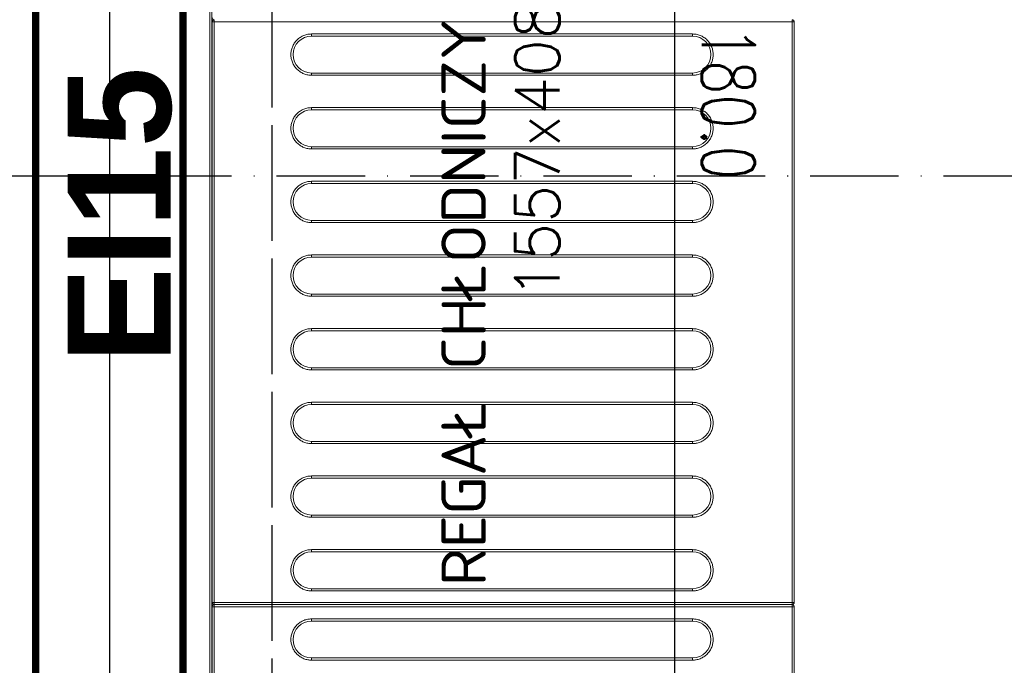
# Model space of a CAD drawing. Header units: metres. Extents: x 5541655 to 5610276, y 5589641 to 5627879.
# Tile 34 of 69: x 5604864 to 5604997, y 5625425 to 5625512. Entities that reach past the tile are written whole.
import ezdxf

# ---------------------------------------------------------------- set-up
doc = ezdxf.new("R2010")
doc.units = ezdxf.units.M
doc.header["$MEASUREMENT"] = 0
doc.linetypes.add('ACAD_ISO10W100', pattern=[18, 12, -3, 0, -3])
doc.layers.get('0').update_dxf_attribs({"linetype": 'CONTINUOUS', "lineweight": 18})
doc.layers.get('Defpoints').update_dxf_attribs({"linetype": 'CONTINUOUS'})
doc.layers.add('2D- Siatka Modularna', color=7, linetype='ACAD_ISO10W100')
doc.layers.add('Komory', color=132, linetype='CONTINUOUS')
doc.layers.add('Regały', color=7, linetype='CONTINUOUS', true_color=0x00f000)
doc.styles.add('Arch-Dim', font='romans.shx', dxfattribs={"width": 0.75})
doc.styles.add('GENERATED_STYLE_2', font='arial.ttf')
doc.styles.add('RomanS', font='romans.shx')
doc.linetypes.add('BATTING', pattern='A,0.0001,-0.1,[134,ltypeshp.shx,S=0.1,R=0,X=-0.1,Y=0],-0.2,[134,ltypeshp.shx,S=0.1,R=180,X=0.1,Y=0],-0.1', length=0.4001)
doc.dimstyles.new('Standard 50', dxfattribs={"dimscale": 20, "dimtxt": 0.18, "dimasz": 0.18, "dimexe": 0.18, "dimexo": 0.0625, "dimgap": 0.09, "dimtad": 1, "dimdec": 1, "dimzin": 0, "dimdsep": 46, "dimtxsty": 'Arch-Dim', "dimcen": 0.09, "dimclrd": 2, "dimclre": 2, "dimclrt": 1, "dimadec": 0, "dimazin": 0, "dimtfac": 1, "dimtdec": 1, "dimtofl": 0, "dimtmove": 0, "dimatfit": 3, "dimfxl": 1, "dimtolj": 1, "dimtzin": 0, "dimarcsym": 0})

# ---------------------------------------------------------------- blocks, each defined once
blk = doc.blocks.new('*D506')
at = {"color": 2, "lineweight": -2}
for p, q in [((0, 1.25), (0, 46.971)), ((180, 1.25), (180, 46.971)), ((176.4, 43.371), (3.6, 43.371))]:
    blk.add_line(p, q, dxfattribs=at)
at = {"color": 2}
for points in [[(3.6, 43.971), (3.6, 42.771), (0, 43.371)], [(176.4, 42.771), (176.4, 43.971), (180, 43.371)]]:
    blk.add_solid(points, dxfattribs=at)
at = {"layer": 'Defpoints', "color": 0}
for p in [(0, 43.371), (0, 0), (180, 0)]:
    blk.add_point(p, dxfattribs=at)
at = {"color": 1, "insert": (90, 46.994), "char_height": 3.6, "attachment_point": 5, "style": 'Arch-Dim'}
blk.add_mtext('\\A1;180.0', dxfattribs=at)
blk = doc.blocks.new('*U243')
at = {"lineweight": 15}
for p, q in [((42.983, -0.835), (3.583, -0.835)), ((42.983, -0.985), (3.583, -0.985)), ((4.383, -0.675), (151.283, -0.675)), ((4.383, -0.825), (151.283, -0.825)), ((42.983, -0.835), (42.983, -0.879)), ((42.983, -0.879), (42.983, -0.985)), ((42.983, -40.185), (42.983, -0.985)), ((43.133, -0.985), (42.983, -0.985)), ((43.133, -40.185), (43.133, -0.985)), ((43.283, -0.985), (43.133, -0.985)), ((43.283, -0.879), (43.283, -0.835)), ((82.683, -0.835), (43.283, -0.835)), ((43.283, -0.985), (43.283, -0.879)), ((43.283, -0.985), (43.283, -40.185)), ((82.683, -0.985), (43.283, -0.985)), ((82.683, -0.835), (82.683, -0.879)), ((82.683, -0.879), (82.683, -0.985)), ((82.683, -40.185), (82.683, -0.985)), ((82.833, -0.985), (82.683, -0.985)), ((3.583, -40.185), (42.983, -40.185)), ((3.583, -40.335), (42.983, -40.335)), ((42.983, -40.185), (43.133, -40.185)), ((42.983, -40.332), (42.983, -40.185)), ((42.983, -40.335), (42.983, -40.332)), ((43.133, -40.185), (43.283, -40.185)), ((43.283, -40.185), (82.683, -40.185)), ((43.283, -40.185), (43.283, -40.332)), ((43.283, -40.332), (43.283, -40.335)), ((43.283, -40.335), (82.683, -40.335)), ((82.683, -40.185), (82.833, -40.185)), ((82.683, -40.332), (82.683, -40.185)), ((82.683, -40.335), (82.683, -40.332))]:
    blk.add_line(p, q, dxfattribs=at)
at = {"color": 253, "lineweight": 15, "true_color": 0xa6a6a6}
for p, q in [((39.363, -33.435), (39.363, -7.585)), ((39.363, -7.585), (39.513, -7.585)), ((39.513, -33.435), (39.513, -7.585)), ((42.013, -7.585), (42.013, -33.435)), ((42.163, -7.585), (42.013, -7.585)), ((42.163, -7.585), (42.163, -33.435)), ((44.063, -33.435), (44.063, -7.585)), ((44.063, -7.585), (44.213, -7.585)), ((44.213, -33.435), (44.213, -7.585)), ((46.713, -7.585), (46.713, -33.435)), ((46.863, -7.585), (46.713, -7.585)), ((46.863, -7.585), (46.863, -33.435)), ((49.063, -33.435), (49.063, -7.585)), ((49.063, -7.585), (49.213, -7.585)), ((49.213, -33.435), (49.213, -7.585)), ((51.713, -7.585), (51.713, -33.435)), ((51.863, -7.585), (51.713, -7.585)), ((51.863, -7.585), (51.863, -33.435)), ((54.063, -33.435), (54.063, -7.585)), ((54.063, -7.585), (54.213, -7.585)), ((54.213, -33.435), (54.213, -7.585)), ((56.713, -7.585), (56.713, -33.435)), ((56.863, -7.585), (56.713, -7.585)), ((56.863, -7.585), (56.863, -33.435)), ((59.063, -33.435), (59.063, -7.585)), ((59.063, -7.585), (59.213, -7.585)), ((59.213, -33.435), (59.213, -7.585)), ((61.713, -7.585), (61.713, -33.435)), ((61.863, -7.585), (61.713, -7.585)), ((61.863, -7.585), (61.863, -33.435)), ((64.063, -33.435), (64.063, -7.585)), ((64.063, -7.585), (64.213, -7.585)), ((64.213, -33.435), (64.213, -7.585)), ((66.713, -7.585), (66.713, -33.435)), ((66.863, -7.585), (66.713, -7.585)), ((66.863, -7.585), (66.863, -33.435)), ((69.063, -33.435), (69.063, -7.585)), ((69.063, -7.585), (69.213, -7.585)), ((69.213, -33.435), (69.213, -7.585)), ((71.713, -7.585), (71.713, -33.435)), ((71.863, -7.585), (71.713, -7.585)), ((71.863, -7.585), (71.863, -33.435)), ((74.063, -33.435), (74.063, -7.585)), ((74.063, -7.585), (74.213, -7.585)), ((74.213, -33.435), (74.213, -7.585)), ((76.713, -7.585), (76.713, -33.435)), ((76.863, -7.585), (76.713, -7.585)), ((76.863, -7.585), (76.863, -33.435)), ((79.063, -33.435), (79.063, -7.585)), ((79.063, -7.585), (79.213, -7.585)), ((79.213, -33.435), (79.213, -7.585)), ((81.713, -7.585), (81.713, -33.435)), ((81.863, -7.585), (81.713, -7.585)), ((81.863, -7.585), (81.863, -33.435)), ((39.513, -33.435), (39.363, -33.435)), ((42.163, -33.435), (42.013, -33.435)), ((44.213, -33.435), (44.063, -33.435)), ((46.863, -33.435), (46.713, -33.435)), ((49.213, -33.435), (49.063, -33.435)), ((51.863, -33.435), (51.713, -33.435)), ((54.213, -33.435), (54.063, -33.435)), ((56.863, -33.435), (56.713, -33.435)), ((59.213, -33.435), (59.063, -33.435)), ((61.863, -33.435), (61.713, -33.435)), ((64.213, -33.435), (64.063, -33.435)), ((66.863, -33.435), (66.713, -33.435)), ((69.213, -33.435), (69.063, -33.435)), ((71.863, -33.435), (71.713, -33.435)), ((74.213, -33.435), (74.063, -33.435)), ((76.863, -33.435), (76.713, -33.435)), ((79.213, -33.435), (79.063, -33.435)), ((81.863, -33.435), (81.713, -33.435))]:
    blk.add_line(p, q, dxfattribs=at)
at = {"lineweight": 15}
for centre, start, end in [((42.983, -0.985), 0, 90), ((43.283, -0.985), 90, 180), ((82.683, -0.985), 0, 90), ((82.983, -0.985), 90, 180)]:
    blk.add_arc(centre, 0.15, start, end, dxfattribs=at)
at = {"color": 253, "lineweight": 15, "true_color": 0xa6a6a6}
for centre, start, end in [((40.763, -7.585), 0, 180), ((45.463, -7.585), 0, 180), ((50.463, -7.585), 0, 180), ((55.463, -7.585), 0, 180), ((60.463, -7.585), 0, 180), ((65.463, -7.585), 0, 180), ((70.463, -7.585), 0, 180), ((75.463, -7.585), 0, 180), ((80.463, -7.585), 0, 180), ((40.763, -33.435), 180, 0), ((45.463, -33.435), 180, 0), ((50.463, -33.435), 180, 0), ((55.463, -33.435), 180, 0), ((60.463, -33.435), 180, 0), ((65.463, -33.435), 180, 0), ((70.463, -33.435), 180, 0), ((75.463, -33.435), 180, 0), ((80.463, -33.435), 180, 0)]:
    blk.add_arc(centre, 1.25, start, end, dxfattribs=at)
for points, knots in [([(39.363, -7.585), (39.368, -7.5), (39.377, -7.324), (39.455, -7.063), (39.584, -6.812), (39.766, -6.588), (39.99, -6.406), (40.241, -6.276), (40.502, -6.201), (40.763, -6.177), (41.024, -6.201), (41.285, -6.276), (41.536, -6.406), (41.76, -6.588), (41.942, -6.812), (42.071, -7.063), (42.149, -7.324), (42.159, -7.5), (42.163, -7.585)], [0, 0, 0, 0, 0.058258, 0.120006, 0.18432, 0.25, 0.315679, 0.379994, 0.441742, 0.5, 0.558258, 0.620006, 0.684321, 0.75, 0.81568, 0.879994, 0.941742, 1, 1, 1, 1]), ([(44.063, -7.585), (44.068, -7.5), (44.077, -7.324), (44.155, -7.063), (44.284, -6.812), (44.466, -6.588), (44.69, -6.406), (44.941, -6.276), (45.202, -6.201), (45.463, -6.177), (45.724, -6.201), (45.985, -6.276), (46.236, -6.406), (46.46, -6.588), (46.642, -6.812), (46.771, -7.063), (46.849, -7.324), (46.859, -7.5), (46.863, -7.585)], [0, 0, 0, 0, 0.058258, 0.120006, 0.18432, 0.25, 0.31568, 0.379994, 0.441742, 0.5, 0.558258, 0.620006, 0.68432, 0.75, 0.81568, 0.879994, 0.941742, 1, 1, 1, 1]), ([(49.063, -7.585), (49.068, -7.5), (49.077, -7.324), (49.155, -7.063), (49.284, -6.812), (49.466, -6.588), (49.69, -6.406), (49.941, -6.276), (50.202, -6.201), (50.463, -6.177), (50.724, -6.201), (50.985, -6.276), (51.236, -6.406), (51.46, -6.588), (51.642, -6.812), (51.771, -7.063), (51.849, -7.324), (51.859, -7.5), (51.863, -7.585)], [0, 0, 0, 0, 0.058258, 0.120006, 0.18432, 0.25, 0.315679, 0.379995, 0.441742, 0.5, 0.558258, 0.620005, 0.684321, 0.75, 0.81568, 0.879994, 0.941742, 1, 1, 1, 1]), ([(54.063, -7.585), (54.068, -7.5), (54.077, -7.324), (54.155, -7.063), (54.284, -6.812), (54.466, -6.588), (54.69, -6.406), (54.941, -6.276), (55.202, -6.201), (55.463, -6.177), (55.724, -6.201), (55.985, -6.276), (56.236, -6.406), (56.46, -6.588), (56.642, -6.812), (56.771, -7.063), (56.849, -7.324), (56.859, -7.5), (56.863, -7.585)], [0, 0, 0, 0, 0.058258, 0.120006, 0.18432, 0.25, 0.31568, 0.379994, 0.441742, 0.5, 0.558258, 0.620006, 0.68432, 0.75, 0.81568, 0.879994, 0.941742, 1, 1, 1, 1]), ([(59.063, -7.585), (59.068, -7.5), (59.077, -7.324), (59.155, -7.063), (59.284, -6.812), (59.466, -6.588), (59.69, -6.406), (59.941, -6.276), (60.202, -6.201), (60.463, -6.177), (60.724, -6.201), (60.985, -6.276), (61.236, -6.406), (61.46, -6.588), (61.642, -6.812), (61.771, -7.063), (61.849, -7.324), (61.859, -7.5), (61.863, -7.585)], [0, 0, 0, 0, 0.058258, 0.120006, 0.18432, 0.25, 0.315679, 0.379995, 0.441742, 0.5, 0.558258, 0.620006, 0.684321, 0.75, 0.81568, 0.879994, 0.941742, 1, 1, 1, 1]), ([(64.063, -7.585), (64.068, -7.5), (64.077, -7.324), (64.155, -7.063), (64.284, -6.812), (64.466, -6.588), (64.69, -6.406), (64.941, -6.276), (65.202, -6.201), (65.463, -6.177), (65.724, -6.201), (65.985, -6.276), (66.236, -6.406), (66.46, -6.588), (66.642, -6.812), (66.771, -7.063), (66.849, -7.324), (66.859, -7.5), (66.863, -7.585)], [0, 0, 0, 0, 0.058258, 0.120006, 0.18432, 0.25, 0.315679, 0.379995, 0.441741, 0.5, 0.558258, 0.620006, 0.68432, 0.75, 0.81568, 0.879994, 0.941742, 1, 1, 1, 1]), ([(69.063, -7.585), (69.068, -7.5), (69.077, -7.324), (69.155, -7.063), (69.284, -6.812), (69.466, -6.588), (69.69, -6.406), (69.941, -6.276), (70.202, -6.201), (70.463, -6.177), (70.724, -6.201), (70.985, -6.276), (71.236, -6.406), (71.46, -6.588), (71.642, -6.812), (71.771, -7.063), (71.849, -7.324), (71.859, -7.5), (71.863, -7.585)], [0, 0, 0, 0, 0.058258, 0.120006, 0.184321, 0.25, 0.31568, 0.379994, 0.441742, 0.5, 0.558259, 0.620005, 0.68432, 0.75, 0.815679, 0.879994, 0.941742, 1, 1, 1, 1]), ([(74.063, -7.585), (74.068, -7.5), (74.077, -7.324), (74.155, -7.063), (74.284, -6.812), (74.466, -6.588), (74.69, -6.406), (74.941, -6.276), (75.202, -6.201), (75.463, -6.177), (75.724, -6.201), (75.985, -6.276), (76.236, -6.406), (76.46, -6.588), (76.642, -6.812), (76.771, -7.063), (76.849, -7.324), (76.859, -7.5), (76.863, -7.585)], [0, 0, 0, 0, 0.058258, 0.120006, 0.18432, 0.25, 0.31568, 0.379994, 0.441742, 0.5, 0.558257, 0.620005, 0.684321, 0.75, 0.81568, 0.879994, 0.941742, 1, 1, 1, 1]), ([(79.063, -7.585), (79.068, -7.5), (79.077, -7.324), (79.155, -7.063), (79.284, -6.812), (79.466, -6.588), (79.69, -6.406), (79.941, -6.276), (80.202, -6.201), (80.463, -6.177), (80.724, -6.201), (80.985, -6.276), (81.236, -6.406), (81.46, -6.588), (81.642, -6.812), (81.771, -7.063), (81.849, -7.324), (81.859, -7.5), (81.863, -7.585)], [0, 0, 0, 0, 0.058258, 0.120006, 0.18432, 0.25, 0.315679, 0.379994, 0.441742, 0.500001, 0.558258, 0.620006, 0.684321, 0.75, 0.81568, 0.879994, 0.941742, 1, 1, 1, 1]), ([(42.163, -33.435), (42.159, -33.52), (42.149, -33.696), (42.071, -33.957), (41.942, -34.208), (41.76, -34.432), (41.536, -34.614), (41.285, -34.744), (41.024, -34.819), (40.763, -34.843), (40.502, -34.819), (40.241, -34.744), (39.99, -34.614), (39.766, -34.432), (39.584, -34.208), (39.455, -33.957), (39.377, -33.696), (39.368, -33.52), (39.363, -33.435)], [0, 0, 0, 0, 0.058258, 0.120006, 0.18432, 0.25, 0.31568, 0.379994, 0.441742, 0.5, 0.558258, 0.620006, 0.684321, 0.75, 0.81568, 0.879995, 0.941742, 1, 1, 1, 1]), ([(46.863, -33.435), (46.859, -33.52), (46.849, -33.696), (46.771, -33.957), (46.642, -34.208), (46.46, -34.432), (46.236, -34.614), (45.985, -34.744), (45.724, -34.819), (45.463, -34.843), (45.202, -34.819), (44.941, -34.744), (44.69, -34.614), (44.466, -34.432), (44.284, -34.208), (44.155, -33.957), (44.077, -33.696), (44.068, -33.52), (44.063, -33.435)], [0, 0, 0, 0, 0.058258, 0.1200056, 0.1843202, 0.2499998, 0.3156797, 0.3799942, 0.4417421, 0.4999999, 0.5582577, 0.6200057, 0.6843201, 0.75, 0.8156797, 0.8799943, 0.9417421, 1, 1, 1, 1]), ([(51.863, -33.435), (51.859, -33.52), (51.849, -33.696), (51.771, -33.957), (51.642, -34.208), (51.46, -34.432), (51.236, -34.614), (50.985, -34.744), (50.724, -34.819), (50.463, -34.843), (50.202, -34.819), (49.941, -34.744), (49.69, -34.614), (49.466, -34.432), (49.284, -34.208), (49.155, -33.957), (49.077, -33.696), (49.068, -33.52), (49.063, -33.435)], [0, 0, 0, 0, 0.058258, 0.120006, 0.18432, 0.25, 0.31568, 0.379995, 0.441742, 0.5, 0.558258, 0.620005, 0.68432, 0.75, 0.81568, 0.879994, 0.941742, 1, 1, 1, 1]), ([(56.863, -33.435), (56.859, -33.52), (56.849, -33.696), (56.771, -33.957), (56.642, -34.208), (56.46, -34.432), (56.236, -34.614), (55.985, -34.744), (55.724, -34.819), (55.463, -34.843), (55.202, -34.819), (54.941, -34.744), (54.69, -34.614), (54.466, -34.432), (54.284, -34.208), (54.155, -33.957), (54.077, -33.696), (54.068, -33.52), (54.063, -33.435)], [0, 0, 0, 0, 0.0582579, 0.1200057, 0.1843203, 0.25, 0.3156799, 0.3799943, 0.4417423, 0.5000001, 0.5582579, 0.6200058, 0.6843203, 0.7500002, 0.8156798, 0.8799944, 0.941742, 1, 1, 1, 1]), ([(61.863, -33.435), (61.859, -33.52), (61.849, -33.696), (61.771, -33.957), (61.642, -34.208), (61.46, -34.432), (61.236, -34.614), (60.985, -34.744), (60.724, -34.819), (60.463, -34.843), (60.202, -34.819), (59.941, -34.744), (59.69, -34.614), (59.466, -34.432), (59.284, -34.208), (59.155, -33.957), (59.077, -33.696), (59.068, -33.52), (59.063, -33.435)], [0, 0, 0, 0, 0.058258, 0.120005, 0.18432, 0.25, 0.31568, 0.379994, 0.441742, 0.5, 0.558258, 0.620005, 0.684321, 0.75, 0.81568, 0.879995, 0.941742, 1, 1, 1, 1]), ([(66.863, -33.435), (66.859, -33.52), (66.849, -33.696), (66.771, -33.957), (66.642, -34.208), (66.46, -34.432), (66.236, -34.614), (65.985, -34.744), (65.724, -34.819), (65.463, -34.843), (65.202, -34.819), (64.941, -34.744), (64.69, -34.614), (64.466, -34.432), (64.284, -34.208), (64.155, -33.957), (64.077, -33.696), (64.068, -33.52), (64.063, -33.435)], [0, 0, 0, 0, 0.058258, 0.120005, 0.18432, 0.25, 0.31568, 0.379994, 0.441742, 0.5, 0.558259, 0.620005, 0.68432, 0.75, 0.81568, 0.879994, 0.941742, 1, 1, 1, 1]), ([(71.863, -33.435), (71.859, -33.52), (71.849, -33.696), (71.771, -33.957), (71.642, -34.208), (71.46, -34.432), (71.236, -34.614), (70.985, -34.744), (70.724, -34.819), (70.463, -34.843), (70.202, -34.819), (69.941, -34.744), (69.69, -34.614), (69.466, -34.432), (69.284, -34.208), (69.155, -33.957), (69.077, -33.696), (69.068, -33.52), (69.063, -33.435)], [0, 0, 0, 0, 0.058258, 0.120005, 0.184321, 0.25, 0.31568, 0.379995, 0.441741, 0.5, 0.558258, 0.620006, 0.68432, 0.75, 0.815679, 0.879995, 0.941742, 1, 1, 1, 1]), ([(76.863, -33.435), (76.859, -33.52), (76.849, -33.696), (76.771, -33.957), (76.642, -34.208), (76.46, -34.432), (76.236, -34.614), (75.985, -34.744), (75.724, -34.819), (75.463, -34.843), (75.202, -34.819), (74.941, -34.744), (74.69, -34.614), (74.466, -34.432), (74.284, -34.208), (74.155, -33.957), (74.077, -33.696), (74.068, -33.52), (74.063, -33.435)], [0, 0, 0, 0, 0.058258, 0.120006, 0.18432, 0.25, 0.31568, 0.379995, 0.441743, 0.5, 0.558258, 0.620006, 0.68432, 0.75, 0.81568, 0.879995, 0.941742, 1, 1, 1, 1]), ([(81.863, -33.435), (81.859, -33.52), (81.849, -33.696), (81.771, -33.957), (81.642, -34.208), (81.46, -34.432), (81.236, -34.614), (80.985, -34.744), (80.724, -34.819), (80.463, -34.843), (80.202, -34.819), (79.941, -34.744), (79.69, -34.614), (79.466, -34.432), (79.284, -34.208), (79.155, -33.957), (79.077, -33.696), (79.068, -33.52), (79.063, -33.435)], [0, 0, 0, 0, 0.058258, 0.120006, 0.18432, 0.249999, 0.315679, 0.379994, 0.441742, 0.499999, 0.558258, 0.620006, 0.684321, 0.75, 0.81568, 0.879995, 0.941742, 1, 1, 1, 1])]:
    blk.add_open_spline(points, degree=3, knots=knots, dxfattribs=at)
at = {"lineweight": 15}
for points, knots in [([(42.983, -40.332), (42.993, -40.331), (43.014, -40.329), (43.043, -40.32), (43.07, -40.305), (43.1, -40.28), (43.128, -40.24), (43.131, -40.202), (43.133, -40.183)], [0, 0, 0, 0, 0.130769, 0.260022, 0.387963, 0.514577, 0.761736, 1, 1, 1, 1]), ([(43.133, -40.183), (43.135, -40.202), (43.139, -40.24), (43.167, -40.28), (43.197, -40.305), (43.223, -40.32), (43.253, -40.329), (43.273, -40.331), (43.283, -40.332)], [0, 0, 0, 0, 0.238268, 0.485429, 0.612034, 0.739976, 0.86923, 1, 1, 1, 1]), ([(82.683, -40.332), (82.693, -40.331), (82.714, -40.329), (82.743, -40.32), (82.77, -40.305), (82.8, -40.28), (82.828, -40.24), (82.831, -40.202), (82.833, -40.183)], [0, 0, 0, 0, 0.130758, 0.260025, 0.387956, 0.514571, 0.761733, 1, 1, 1, 1])]:
    blk.add_open_spline(points, degree=3, knots=knots, dxfattribs=at)
at = {"color": 7, "insert": (77.85, -20.4), "char_height": 3, "width": 155.7, "attachment_point": 5, "style": 'RomanS'}
blk.add_mtext('REGAŁ CHŁODNICZY MAGAZYNOWY\\P1557x408mm', dxfattribs=at)
blk = doc.blocks.new('*D509')
at = {"color": 2, "lineweight": -2}
for p, q in [((0, 1.25), (0, 46.971)), ((180, 1.25), (180, 46.971)), ((176.4, 43.371), (3.6, 43.371))]:
    blk.add_line(p, q, dxfattribs=at)
at = {"color": 2}
for points in [[(3.6, 43.971), (3.6, 42.771), (0, 43.371)], [(176.4, 42.771), (176.4, 43.971), (180, 43.371)]]:
    blk.add_solid(points, dxfattribs=at)
at = {"layer": 'Defpoints', "color": 0}
for p in [(0, 43.371), (0, 0), (180, 0)]:
    blk.add_point(p, dxfattribs=at)
at = {"color": 1, "insert": (90, 46.994), "char_height": 3.6, "attachment_point": 5, "style": 'Arch-Dim'}
blk.add_mtext('\\A1;180.0', dxfattribs=at)
blk = doc.blocks.new('*U504')
at = {"const_width": 0.5}
blk.add_lwpolyline([(124.5, 290), (124.5, 300), (180, 300), (180, 0), (0, 0), (0, 300), (54.5, 300), (54.5, 290), (10, 290), (10, 10), (170, 10), (170, 290)], close=True, dxfattribs=at)
at = {"color": 253, "linetype": 'BATTING', "ltscale": 12, "true_color": 0xadadad}
blk.add_lwpolyline([(54.5, 295), (5, 295), (5, 5), (175, 5), (175, 295), (124.5, 295)], dxfattribs=at)
dim = blk.add_linear_dim(base=(0, 43.371), p1=(180, 0), p2=(0, 0), dimstyle='Standard 50', override={"dimfxl": 50, "dimfxlon": 1})
dim.commit()
dim.dimension.update_dxf_attribs({"geometry": '*D506', "text_midpoint": (90, 46.994)})
blk = doc.blocks.new('*U507')
at = {"const_width": 0.5}
blk.add_lwpolyline([(117.453, 170), (117.453, 180), (180, 180), (180, 0), (0, 0), (0, 180), (57.453, 180), (57.453, 170), (10, 170), (10, 10), (170, 10), (170, 170)], close=True, dxfattribs=at)
at = {"color": 253, "linetype": 'BATTING', "ltscale": 12, "true_color": 0xadadad}
blk.add_lwpolyline([(57.453, 175), (5, 175), (5, 5), (175, 5), (175, 175), (117.453, 175)], dxfattribs=at)
dim = blk.add_linear_dim(base=(0, 43.371), p1=(180, 0), p2=(0, 0), dimstyle='Standard 50', override={"dimfxl": 50, "dimfxlon": 1})
dim.commit()
dim.dimension.update_dxf_attribs({"geometry": '*D509', "text_midpoint": (90, 46.994)})

msp = doc.modelspace()

# ---------------------------------------------------------------- linework, layer by layer
at = {"layer": '2D- Siatka Modularna', "lineweight": 25}
for p, q in [((5604898.0597, 5623454.9756), (5604898.0597, 5627541.5396)), ((5604898.0597, 5622698.457), (5604898.0597, 5627541.5396)), ((5603342.0597, 5625490.9756), (5606162.0597, 5625490.9756)), ((5603342.0597, 5625490.9756), (5606465.0678, 5625490.9756))]:
    msp.add_line(p, q, dxfattribs=at)

# ---------------------------------------------------------------- block references
at = {"layer": 'Komory', "xscale": 2, "yscale": 2, "zscale": 2, "rotation": 270}
for name in ['*U504', '*U507']:
    msp.add_blockref(name, (5604865.9639, 5625680.8766), dxfattribs=at)
at = {"layer": 'Regały', "linetype": 'Continuous', "lineweight": 25, "xscale": 2, "yscale": 2, "zscale": 2, "rotation": 90}
msp.add_blockref('*U243', (5604888.2281, 5625346.5142), dxfattribs=at)

# ---------------------------------------------------------------- texts
at = {"linetype": 'Continuous', "insert": (5604870.3038, 5625465.5204), "char_height": 14, "attachment_point": 1, "rotation": 90, "style": 'GENERATED_STYLE_2'}
msp.add_mtext('{\\fArial|b1|i0|c0|p34;EI15}', dxfattribs=at)

doc.saveas('drawing.dxf')
